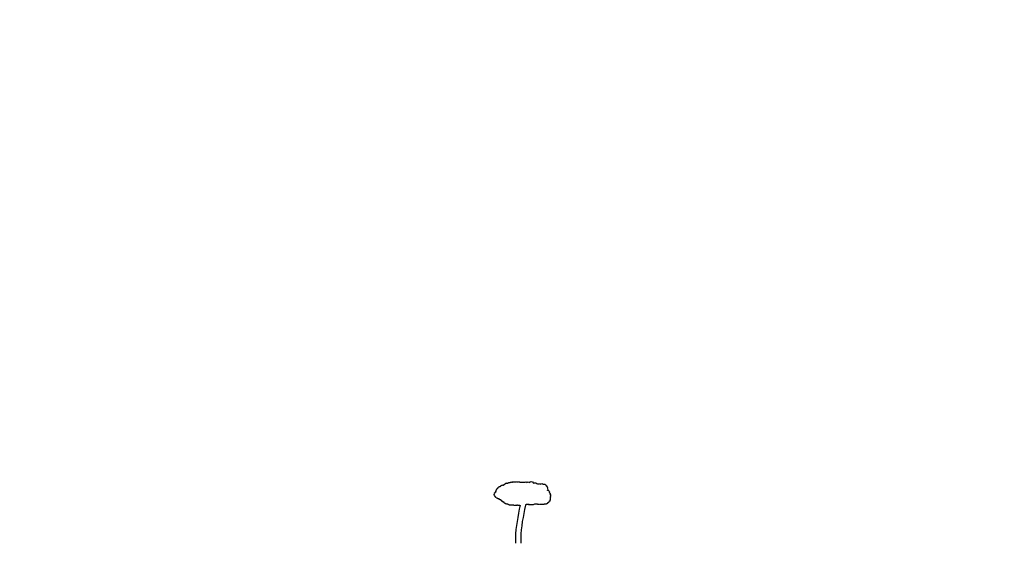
# Model space of a CAD drawing. Header units: metres. Extents: x -2635806 to 0, y -1578895 to 0.
# Tile 3 of 8: x -1281365 to -1280465, y -793896 to -793417. Entities that reach past the tile are written whole.
import ezdxf

# ---------------------------------------------------------------- set-up
doc = ezdxf.new("R2010")
doc.units = ezdxf.units.M
doc.header["$MEASUREMENT"] = 0
doc.styles.get("Standard").update_dxf_attribs({"font": 'arial.ttf', "height": 5})

msp = doc.modelspace()

# ---------------------------------------------------------------- linework, layer by layer
at = {"color": 3}
msp.add_lwpolyline([(-1280907.64, -793860.84, -0.520567), (-1280908.74, -793860.98, -0.520567), (-1280909.41, -793860.96, -0.520567), (-1280910.09, -793860.93, -0.520567), (-1280910.77, -793860.9, -0.520567), (-1280912.47, -793860.83, -0.520567), (-1280913.83, -793860.78, -0.520567), (-1280914.85, -793860.74, -0.520567), (-1280915.53, -793860.71, -0.520567), (-1280916.21, -793860.69, -0.520567), (-1280916.89, -793860.66, -0.520567), (-1280917.57, -793860.63, -0.520567), (-1280918.24, -793860.27, -0.520567), (-1280918.9, -793859.9, -0.520567), (-1280919.58, -793859.87, -0.520567), (-1280920.25, -793859.51, -0.520567), (-1280921.27, -793859.47, -0.520567), (-1280921.24, -793858.79, -0.520567), (-1280922.26, -793858.75, -0.520567), (-1280922.23, -793858.07, -0.520567), (-1280923.25, -793858.03, -0.520567), (-1280923.23, -793857.35, -0.520567), (-1280924.25, -793857.31, -0.520567), (-1280924.22, -793856.63, -0.520567), (-1280925.21, -793855.91, -0.520567), (-1280926.23, -793855.87, -0.520567), (-1280926.88, -793855.16, -0.520567), (-1280927.89, -793854.78, -0.520567), (-1280928.56, -793854.42, -0.520567), (-1280929.22, -793854.05, -0.520567), (-1280929.89, -793853.69, -0.520567), (-1280930.2, -793852.99, -0.520567), (-1280930.87, -793852.63, -0.520567), (-1280931.18, -793851.93, -0.520567), (-1280931.15, -793851.25, -0.520567), (-1280931.13, -793850.58, -0.520567), (-1280930.75, -793849.57, -0.520567), (-1280930.05, -793849.26, -0.520567), (-1280929.69, -793848.59, -0.520567), (-1280929.66, -793847.91, -0.520567), (-1280929.29, -793847.25, -0.520567), (-1280928.93, -793846.58, -0.520567), (-1280928.56, -793845.92, -0.520567), (-1280927.85, -793845.26, -0.520567), (-1280927.49, -793844.6, -0.520567), (-1280926.79, -793844.29, -0.520567), (-1280926.1, -793843.97, -0.520567), (-1280925.41, -793843.66, -0.520567), (-1280924.7, -793843.01, -0.520567), (-1280924.01, -793842.7, -0.520567), (-1280922.99, -793842.74, -0.520567), (-1280922.3, -793842.42, -0.520567), (-1280921.59, -793841.77, -0.520567), (-1280920.9, -793841.46, -0.520567), (-1280920.19, -793840.81, -0.520567), (-1280919.51, -793840.83, -0.520567), (-1280918.83, -793840.86, -0.520567), (-1280918.14, -793840.55, -0.520567), (-1280917.44, -793840.23, -0.520567), (-1280916.76, -793840.26, -0.520567), (-1280915.73, -793839.96, -0.520567), (-1280914.71, -793840, -0.520567), (-1280914.02, -793839.69, -0.520567), (-1280913.34, -793839.72, -0.520567), (-1280912.66, -793839.74, -0.520567), (-1280911.98, -793839.77, -0.520567), (-1280911.3, -793839.8, -0.520567), (-1280910.28, -793839.84, -0.520567), (-1280909.26, -793839.88, -0.520567), (-1280907.9, -793839.93, -0.520567), (-1280907.22, -793839.96, -0.520567), (-1280906.54, -793839.99, -0.520567), (-1280905.86, -793840.01, -0.520567), (-1280905.18, -793840.04, -0.520567), (-1280904.51, -793840.07, -0.520567), (-1280903.83, -793840.09, -0.520567), (-1280903.15, -793840.12, -0.520567), (-1280901.45, -793840.19, -0.520567), (-1280899.41, -793840.27, -0.520567), (-1280895.67, -793840.42, -0.520567), (-1280895.7, -793841.09, -0.520567), (-1280892.64, -793841.22, -0.520567), (-1280891.97, -793841.58, -0.520567), (-1280890.95, -793841.62, -0.520567), (-1280890.27, -793841.65, -0.520567), (-1280888.91, -793841.7, -0.520567), (-1280886.88, -793841.78, -0.520567), (-1280886.2, -793841.81, -0.520567), (-1280885.52, -793841.84, -0.520567), (-1280884.51, -793842.22, -0.520567), (-1280884.2, -793842.91, -0.520567), (-1280883.54, -793843.62, -0.520567), (-1280882.91, -793844.66, -0.520567), (-1280882.61, -793845.69, -0.520567), (-1280882.63, -793846.37, -0.520567), (-1280882.67, -793847.39, -0.520567), (-1280881.99, -793847.42, -0.520567), (-1280881.05, -793849.49, -0.520567), (-1280880.4, -793850.2, -0.520567), (-1280880.43, -793850.88, -0.520567), (-1280880.13, -793851.91, -0.520567), (-1280880.17, -793852.93, -0.520567), (-1280880.21, -793853.95, -0.520567), (-1280880.24, -793854.63, -0.520567), (-1280880.26, -793855.31, -0.520567), (-1280880.29, -793855.99, -0.520567), (-1280880.66, -793856.65, -0.520567), (-1280880.68, -793857.33, -0.520567), (-1280881.38, -793857.64, -0.520567), (-1280881.74, -793858.31, -0.520567), (-1280882.44, -793858.62, -0.520567), (-1280882.8, -793859.29, -0.520567), (-1280883.5, -793859.6, -0.520567), (-1280884.19, -793859.91, -0.520567), (-1280884.87, -793859.89, -0.520567), (-1280885.55, -793859.86, -0.520567), (-1280886.24, -793860.17, -0.520567), (-1280886.92, -793860.14, -0.520567), (-1280887.6, -793860.12, -0.520567), (-1280888.28, -793860.09, -0.520567), (-1280888.96, -793860.06, -0.520567), (-1280889.64, -793860.04, -0.520567), (-1280890.32, -793860.01, -0.520567), (-1280891.68, -793859.96, -0.520567), (-1280892.36, -793859.93, -0.520567), (-1280893.04, -793859.9, -0.520567), (-1280893.72, -793859.88, -0.520567), (-1280894.74, -793859.84, -0.520567), (-1280895.43, -793860.15, -0.520567), (-1280896.12, -793860.46, -0.520567), (-1280896.8, -793860.43, -0.520567), (-1280897.48, -793860.41, -0.520567), (-1280898.16, -793860.38, -0.520567), (-1280898.84, -793860.35, -0.520567), (-1280899.52, -793860.33, -0.520567), (-1280900.2, -793860.3, -0.520567), (-1280900.88, -793860.27, -0.520567), (-1280901.56, -793860.25, -0.520567), (-1280902.24, -793860.22, -0.520567), (-1280902.95, -793860.87)], format="xyb", dxfattribs=at)
for points in [[(-1280907.64, -793860.84), (-1280909.68, -793870.81), (-1280912.06, -793882.36), (-1280911.98, -793893.98), (-1280911.93, -793895.58)], [(-1280902.8, -793861.03), (-1280904.84, -793871), (-1280907.21, -793882.55), (-1280907.14, -793894.18), (-1280907.09, -793895.77)]]:
    msp.add_open_spline(points, degree=3, knots=[0, 0, 0, 0, 30.268763, 35.078277, 35.078277, 35.078277, 35.078277], dxfattribs=at)

# ---------------------------------------------------------------- texts
at = {"char_height": 10, "attachment_point": 1}
for s, insert in [('\\pi-105.46;BEARING OF APPROACH ROAD', (-1279601.57, -793417.46)), ('\\pi-132.69;OFFICE OF THE EXECUTIVE ENGINEER\\P\\pi-175.01;P.W.D. BRIDGE CONST. DIVISION AMBIKAPUR (C.G.)', (-1279616.23, -793628.04))]:
    msp.add_mtext(s, dxfattribs=dict(at, insert=insert))
at = {"insert": (-1280041.35, -793502.01), "char_height": 10, "attachment_point": 1, "rotation": 2.89426}
msp.add_mtext('\\pi-65.671;{\\H0.8x;PROPOSED} {\\H0.8x;ALIGNMENT }', dxfattribs=at)

doc.saveas('drawing.dxf')
